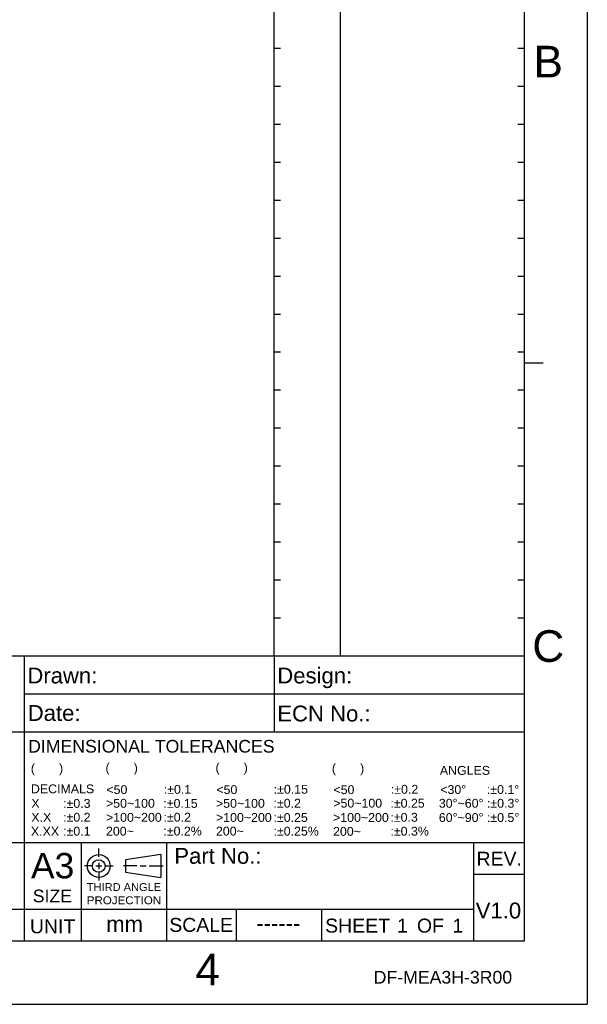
# Model space of a CAD drawing. Extents: x -54 to 576, y -100 to 345.
# Tile 17 of 18: x 442 to 576, y -100 to 133. Entities that reach past the tile are written whole.
import ezdxf
from ezdxf.enums import TextEntityAlignment as Align

# ---------------------------------------------------------------- set-up
doc = ezdxf.new("R2010")
doc.units = 0
doc.header["$LTSCALE"] = 23.1
doc.header["$MEASUREMENT"] = 0
doc.layers.get('0').update_dxf_attribs({"linetype": 'CONTINUOUS'})
doc.layers.add('DIM', color=6, linetype='CONTINUOUS')
doc.layers.add('DRAWING FRAME', color=1, linetype='CONTINUOUS')
doc.styles.add('ARIAL', font='ARIAL.TTF')

msp = doc.modelspace()

# ---------------------------------------------------------------- linework, layer by layer
at = {"layer": 'DRAWING FRAME', "color": 4}
for p in [(576.31044, 345.12854), (576.31044, 345.12854), (-53.68956, -100.37146)]:
    msp.add_line(p, (576.31044, -100.37146), dxfattribs=at)
at = {"layer": 'DRAWING FRAME', "color": 3}
for p, q in [((502.06044, -17.87146), (502.06044, 330.12854)), ((517.81044, -17.87146), (517.81044, 330.12854)), ((561.31044, 330.12854), (561.31044, -85.37146)), ((503.56044, 126.12854), (502.06044, 126.12854)), ((561.31044, 126.12854), (559.81044, 126.12854)), ((503.56044, 117.12854), (502.06044, 117.12854)), ((561.31044, 117.12854), (559.81044, 117.12854)), ((503.56044, 108.12854), (502.06044, 108.12854)), ((561.31044, 108.12854), (559.81044, 108.12854)), ((503.56044, 99.12854), (502.06044, 99.12854)), ((561.31044, 99.12854), (559.81044, 99.12854)), ((503.56044, 90.12854), (502.06044, 90.12854)), ((561.31044, 90.12854), (559.81044, 90.12854)), ((503.56044, 81.12854), (502.06044, 81.12854)), ((561.31044, 81.12854), (559.81044, 81.12854)), ((503.56044, 72.12854), (502.06044, 72.12854)), ((561.31044, 72.12854), (559.81044, 72.12854)), ((503.56044, 63.12854), (502.06044, 63.12854)), ((561.31044, 63.12854), (559.81044, 63.12854)), ((503.56044, 54.12854), (502.06044, 54.12854)), ((561.31044, 54.12854), (559.81044, 54.12854)), ((561.31044, 51.62854), (565.81044, 51.62854)), ((561.31044, 51.62854), (565.81044, 51.62854)), ((503.56044, 45.12854), (502.06044, 45.12854)), ((561.31044, 45.12854), (559.81044, 45.12854)), ((503.56044, 36.12854), (502.06044, 36.12854)), ((561.31044, 36.12854), (559.81044, 36.12854)), ((503.56044, 27.12854), (502.06044, 27.12854)), ((561.31044, 27.12854), (559.81044, 27.12854)), ((503.56044, 18.12854), (502.06044, 18.12854)), ((561.31044, 18.12854), (559.81044, 18.12854)), ((503.56044, 9.12854), (502.06044, 9.12854)), ((561.31044, 9.12854), (559.81044, 9.12854)), ((503.56044, 0.12854), (502.06044, 0.12854)), ((561.31044, 0.12854), (559.81044, 0.12854)), ((503.56044, -8.87146), (502.06044, -8.87146)), ((561.31044, -8.87146), (559.81044, -8.87146)), ((561.31044, -17.87146), (333.31044, -17.87146)), ((442.81044, -17.87146), (442.81044, -62.12146)), ((502.06044, -17.87146), (502.06044, -35.87146)), ((561.31044, -26.87146), (442.81044, -26.87146)), ((561.31044, -35.87146), (333.31044, -35.87146)), ((561.31044, -62.12146), (333.31044, -62.12146)), ((442.81044, -62.12146), (442.81044, -85.37146)), ((456.31044, -62.12146), (456.31044, -85.37146)), ((476.56044, -62.12146), (476.56044, -85.37146)), ((549.31044, -62.12146), (549.31044, -85.37146)), ((561.31044, -69.62146), (549.31044, -69.62146)), ((549.31044, -77.87146), (333.31044, -77.87146)), ((493.06044, -77.87146), (493.06044, -85.37146)), ((513.31044, -77.87146), (513.31044, -85.37146)), ((561.31044, -85.37146), (-38.68956, -85.37146))]:
    msp.add_line(p, q, dxfattribs=at)
at = {"layer": 'DRAWING FRAME', "color": 1}
for p, q in [((460.49987, -65.42536), (460.49987, -63.44536)), ((475.19987, -64.89625), (466.79987, -66.09625)), ((475.19987, -64.89625), (475.19987, -70.29625)), ((459.05987, -67.59625), (457.07987, -67.59625)), ((459.77987, -67.59625), (461.21987, -67.59625)), ((460.49987, -66.87625), (460.49987, -68.31625)), ((461.93987, -67.59625), (463.91987, -67.59625)), ((469.55059, -67.59625), (466.35969, -67.59625)), ((466.79987, -66.09625), (466.79987, -69.09625)), ((470.27059, -67.59625), (471.71059, -67.59625)), ((472.43059, -67.59625), (475.77993, -67.59625)), ((460.49987, -69.03625), (460.49987, -71.01625)), ((466.79987, -69.09625), (475.19987, -70.29625))]:
    msp.add_line(p, q, dxfattribs=at)
for radius in [2.7, 1.5]:
    msp.add_circle((460.49987, -67.59625), radius, dxfattribs=at)

# ---------------------------------------------------------------- texts
at = {"color": 1, "linetype": 'Continuous', "style": 'ARIAL'}
for s, p in [('(       )', (444.39319, -45.48992)), ('(       )', (462.09197, -45.36007)), ('(       )', (488.16147, -45.29966)), ('(       )', (515.75317, -45.47636)), ('ANGLES  ', (541.35463, -45.98429)), ('DECIMALS', (444.41301, -50.37038)), ('<50', (462.3009, -50.5523)), (':%%p0.1', (475.89652, -50.48627)), ('<50', (488.3704, -50.55272)), (':%%p0.15', (501.95675, -50.46795)), ('<50', (516.1253, -50.56016)), (':%%p0.2', (529.72553, -50.47498)), ('<30%%d      :%%p0.1%%d', (541.45353, -50.53239)), ('X', (444.50927, -53.79805)), (':%%p0.3', (452.03862, -53.81394)), ('>50~100', (462.20804, -53.7923)), (':%%p0.15', (475.80366, -53.81092)), ('>50~100', (488.27754, -53.79825)), (':%%p0.2', (501.91581, -53.76538)), ('>50~100', (516.08436, -53.75378)), (':%%p0.25', (529.63267, -53.7724)), ('30%%d~60%%d :%%p0.3%%d', (541.11462, -53.78637)), ('X.X', (444.50927, -57.10169)), (':%%p0.2', (452.03862, -57.09579)), ('>100~200', (462.20804, -57.11735)), (':%%p0.2', (475.84601, -57.09174)), ('>100~200', (488.27754, -57.1365)), (':%%p0.25', (501.91581, -57.15553)), ('>100~200', (516.03244, -57.14393)), (':%%p0.3', (529.63267, -57.11066)), ('60%%d~90%%d :%%p0.5%%d', (541.11462, -57.16493)), ('X.XX', (444.41471, -60.41483)), (':%%p0.1', (452.03862, -60.39243)), ('200~', (462.20804, -60.39433)), (':%%p0.2%', (475.80366, -60.36967)), ('200~', (488.27754, -60.37763)), (':%%p0.25%', (501.91581, -60.39666)), ('200~', (516.03244, -60.43697)), (':%%p0.3%', (529.63267, -60.40369))]:
    msp.add_text(s, height=2.1, dxfattribs=at).set_placement(p)
at = {"layer": 'DIM', "style": 'ARIAL'}
for s, height, p in [('V1.0', 3.75, (549.85592, -80.01941)), ('mm', 3.75, (462.25323, -83.20015)), ('mm', 3.75, (462.25323, -83.20015)), ('------', 3.75, (497.83182, -83.02914)), ('------', 3.75, (497.83182, -83.02914)), ('1', 3.3, (531.19805, -83.37321)), ('1', 3.3, (531.19805, -83.37321)), ('1', 3.3, (544.35851, -83.37321)), ('1', 3.3, (544.35851, -83.37321))]:
    msp.add_text(s, height=height, dxfattribs=at).set_placement(p)
at = {"layer": 'DRAWING FRAME', "color": 1, "style": 'ARIAL'}
for s, p in [('B', (567.04787, 123.02155)), ('C', (567.04787, -15.47845)), ('4', (486.31941, -92.11452))]:
    msp.add_text(s, height=7.5, dxfattribs=at).set_placement(p, align=Align.MIDDLE)
for s, height, p in [('Drawn:', 3.75, (443.56757, -24.33643)), ('Design:', 3.75, (502.81757, -24.33643)), ('Date:', 3.75, (443.65486, -33.21351)), ('ECN No.:', 3.75, (502.81757, -33.33643)), ('DIMENSIONAL TOLERANCES', 3, (443.7379, -40.72485)), ('A3', 6, (444.43249, -70.51383)), ('Part No.:', 3.75, (478.40745, -67.07492)), ('REV.', 3.3, (550.05106, -67.51183)), ('SIZE', 3, (444.84416, -76.19349)), ('UNIT', 3.3, (444.17448, -83.54557)), ('SCALE', 3.3, (477.20798, -83.20185)), ('SHEET     OF', 3.3, (514.15417, -83.37321))]:
    msp.add_text(s, height=height, dxfattribs=at).set_placement(p)
at = {"layer": 'DRAWING FRAME', "color": 1, "linetype": 'ByBlock', "style": 'ARIAL'}
for s, width, p, p2 in [('THIRD ANGLE', 1.000794, (457.6587, -73.51832), (475.2831, -73.51832)), ('PROJECTION', 1.044018, (457.6587, -76.65629), (475.28318, -76.65629))]:
    msp.add_text(s, height=1.875, dxfattribs=dict(at, width=width)).set_placement(p, p2, align=Align.FIT)
at = {"layer": 'DRAWING FRAME', "style": 'ARIAL'}
msp.add_text('DF-MEA3H-3R00', height=3, dxfattribs=at).set_placement((525.66042, -95.45804))

doc.saveas('drawing.dxf')
